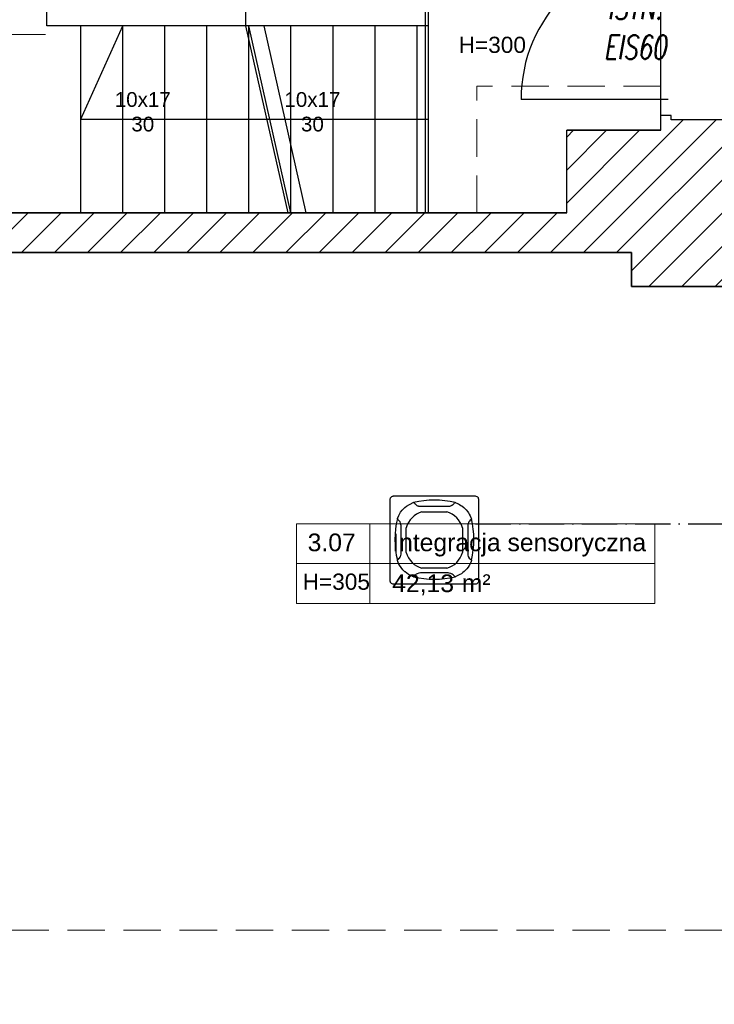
# Model space of a CAD drawing. Header units: millimetres. Extents: x 24385 to 79107, y -56478 to -23676.
# Tile 3 of 256: x 26934 to 27405, y -40138 to -39470. Entities that reach past the tile are written whole.
import ezdxf

# ---------------------------------------------------------------- set-up
doc = ezdxf.new("R2010")
doc.units = ezdxf.units.MM
doc.header["$LTSCALE"] = 2
for name, pattern in [('ACAD_ISO10W100', [18, 12, -3, 0, -3]), ('DASHED', [19.05, 12.7, -6.35]), ('HIDDENX2', [19.05, 12.7, -6.35])]:
    doc.linetypes.add(name, pattern=pattern)
for name, color, linetype, lineweight in [('0_OPIS', 7, 'Continuous', 13), ('3DPLAN_A_TABELKA POMIESZCZEŃ', 7, 'Continuous', 0), ('3DPLAN_A_WYSOKOŚCI ZMIANA', 144, 'HIDDENX2', 5), ('A_TXT', 7, 'Continuous', 0), ('A_WYM_KOT', 161, 'Continuous', 0), ('Opisy', 7, 'Continuous', 13)]:
    doc.layers.add(name, color=color, linetype=linetype, lineweight=lineweight)
for name, color, linetype in [('3DPLAN_A_KRESKOWANIE 1', 253, 'Continuous'), ('3DPLAN_A_OPIS', 8, 'Continuous'), ('3DPLAN_A_POMIESZCZENIE NUMER', 100, 'Continuous'), ('3DPLAN_K_NOŚNA', 7, 'Continuous'), ('A_POMIESZCZENIE OPIS', 100, 'Continuous'), ('A_SCHODY', 6, 'Continuous'), ('IS_freon_urządzenia', 3, 'DASHED')]:
    doc.layers.add(name, color=color, linetype=linetype)
doc.layers.add('3DPLAN_A_OBWIEDNIA', color=6, linetype='Continuous', plot=False)
doc.layers.add('kanalizacja pod stropem skropliny', color=7, linetype='Continuous', lineweight=30, true_color=0x60bb04)
doc.styles.add('ARIAL', font='arial.ttf')
doc.styles.add('J-ROMANS', font='ROMANS.SHX', dxfattribs={"width": 0.7, "oblique": 10})
pattern_1 = [(45, (29206.918, -39107.05), (-11.22532, 11.22532), [])]

# ---------------------------------------------------------------- blocks, each defined once
blk = doc.blocks.new('zw$2C56')
at = {"layer": 'IS_freon_urządzenia', "linetype": 'Continuous'}
for points in [[(-320.9, 376.4), (383.4, 376.4), (389.1, 375.7), (395.9, 373.3), (402.9, 368.2), (407.4, 362.4), (409.8, 356.8), (411.1, 348.4), (411.1, -355.9), (410.3, -362.5), (408.2, -368.2), (402.9, -375.4), (396.1, -380.5), (391.6, -382.3), (387.8, -383.2), (383.7, -383.6), (-321.7, -383.6), (-327.5, -382.8), (-332.2, -381.2), (-337, -378.5), (-340.7, -375.4), (-343.6, -372), (-346.1, -367.9), (-347.6, -364), (-348.5, -359.8), (-348.8, -357.6), (-348.9, 348.4), (-348.5, 352.9), (-347.6, 356.7), (-345.8, 361.1), (-341.9, 366.8), (-338.7, 369.9), (-334.9, 372.6), (-329.1, 375.1), (-325.1, 376), (-320.9, 376.4)], [(-151.6, 319.3), (-149.7, 319.7), (-148.1, 319.8), (-146.5, 319.5), (-145, 318.9), (-143.6, 318), (-142.5, 316.9), (-138.3, 311.3), (-136.6, 309.3), (-135.1, 307.6), (-129.1, 302.1), (-123.5, 297.9), (-119.4, 295.5), (-113.2, 292.4), (-108.5, 290.6), (-106, 290), (-100.9, 288.8), (-97.4, 288.2), (-95.7, 288), (-93.9, 287.8), (-92.2, 287.7), (-90.4, 287.6), (-89.1, 287.6), (151.4, 287.5), (156.7, 287.8), (161.1, 288.3), (165.3, 289.1), (169.5, 290.2), (174.5, 292), (178.6, 293.7), (182.3, 295.9), (185.4, 297.4), (187.7, 298.9), (189.1, 299.9), (197, 306.8), (202.1, 312.7), (205.8, 317.5), (207.7, 318.9), (210, 319.7), (211.6, 319.8), (213.3, 319.5), (216, 318.5), (238.1, 308.4), (248.3, 303.2), (260.8, 295.7), (267.5, 291.5), (285.6, 277.3), (292.1, 271.5), (299.8, 264.1), (306, 257.3), (320.4, 239.3), (326.3, 230.7), (332.4, 220.5), (340.7, 204.5), (346.6, 191), (349.5, 185), (350.8, 180.6), (350.2, 177.5), (349.5, 176), (347.8, 174), (341, 168.9), (333.1, 160.8), (328, 153.7), (324.5, 146.5), (321.3, 138.5), (319.2, 129.1), (318.6, 122.1), (318.6, -118.4), (320, -132.7), (323.4, -143.9), (332, -158.8), (345.1, -171.4), (349.9, -176), (350.8, -179.9), (350.1, -183.1), (347.8, -187.6), (344.7, -195.5), (331.8, -221.4), (321.2, -237.4), (310.5, -251.3), (289.1, -273.5), (276.8, -283.8), (264.2, -293.4), (249.4, -301.4), (217, -317.3), (212.5, -319), (210, -319), (207, -317.8), (204.7, -315.5), (201.6, -311.3), (192.5, -301.9), (185.6, -296.8), (174.5, -291.3), (160.2, -287.5), (150.5, -286.7), (-89.3, -286.9), (-102.6, -288.4), (-115.8, -293), (-124.9, -298.2), (-133, -304.9), (-137.2, -309.3), (-143.6, -317.3), (-148.1, -319.1), (-156.6, -316.1), (-163.9, -312.6), (-172.5, -309.1), (-190.6, -299.8), (-206.2, -289.6), (-221.6, -276.5), (-222.2, -277.2), (-240.5, -259.6), (-255.8, -241.1), (-269.2, -220.2), (-276.8, -206.2), (-284.4, -189), (-287.6, -182.3), (-287.9, -178.3), (-286.8, -175.3), (-283.1, -172), (-275.1, -165.3), (-275.1, -158.2), (-268.3, -158.2), (-263.5, -150), (-260.2, -142.8), (-257.8, -135.3), (-256.1, -124.9), (-255.6, -81.8), (-255.8, -19.6), (-255.9, 123), (-259.3, 141.1), (-264.8, 153), (-274.4, 165.4), (-285, 174), (-287.9, 179), (-287.4, 183.5), (-276, 208.5), (-260.8, 235.7), (-245.6, 254.6), (-223.9, 276.5), (-207.6, 289.4), (-151.8, 319.2)], [(-75.4, 238.9), (138.2, 238.9)], [(-211.2, -111), (-211.2, 103.2)], [(274, 103.2), (274, -111)], [(138.2, -246.7), (-75.4, -246.7)]]:
    blk.add_lwpolyline(points, dxfattribs=at)
for centre, radius, start, end in [((31.9, -425.5), 766.4, 76.49589, 103.52058), ((457.5, 2.1), 766.4, 166.47925, 193.50393), ((-19.4, 47), 199.9, 106.26109, 163.66923), ((82.2, 47), 199.9, 16.33077, 73.73892), ((-394.1, 1.3), 766.4, 346.49589, 13.52058), ((-19.4, -54.8), 199.9, 196.33077, 253.73891), ((82.2, -54.8), 199.9, 286.26108, 343.66923), ((31.1, 426.1), 766.4, 256.47925, 283.50393)]:
    blk.add_arc(centre, radius, start, end, dxfattribs=at)
blk = doc.blocks.new('G$CDB1AC55F')
at = {"layer": 'IS_freon_urządzenia', "xscale": 0.07876787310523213, "yscale": 0.07876787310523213, "zscale": 0.07876787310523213}
blk.add_blockref('zw$2C56', (27.48, 30.22), dxfattribs=at)
blk = doc.blocks.new('tabelka dla tp')
at = {"layer": '3DPLAN_A_TABELKA POMIESZCZEŃ'}
for p, q in [((49.7, 54), (49.7, 0)), ((0, 27), (243.13, 27))]:
    blk.add_line(p, q, dxfattribs=at)
blk.add_lwpolyline([(0, 54), (243.13, 54), (243.13, 0), (0, 0)], close=True, dxfattribs=at)
at = {"layer": '3DPLAN_A_POMIESZCZENIE NUMER', "color": 7, "style": 'ARIAL'}
blk.add_attdef('NUMER', (2.23, 35.39), '', height=12, dxfattribs=at)
at = {"layer": 'A_POMIESZCZENIE OPIS', "insert": (112.2, 19.75), "char_height": 12, "width": 36.4122, "attachment_point": 1, "style": 'ARIAL'}
blk.add_mtext('{\\C7;m²}', dxfattribs=at)
at = {"layer": 'A_POMIESZCZENIE OPIS', "color": 7, "style": 'ARIAL'}
for tag, p in [('NAZWA', (51.73, 35.39)), ('POWIERZCHNIA', (51.06, 7.24))]:
    blk.add_attdef(tag, p, '', height=12, dxfattribs=at)
blk = doc.blocks.new('III pietrooosoo')
at = {"layer": '3DPLAN_A_KRESKOWANIE 1'}
h = blk.add_hatch(dxfattribs=at)
h.set_pattern_fill('ANSI31', color=256, scale=5, style=0)
h.set_pattern_definition(pattern_1)
h.paths.add_polyline_path([(26781.49, -39163.58), (26781.49, -38938.58), (26746.49, -38938.58), (26746.49, -39163.58)])
h.paths.add_polyline_path([(26746.49, -39423.63), (26776.05, -39423.63), (26776.05, -39388.27), (26746.49, -39388.27)])
h.paths.add_polyline_path([(26746.49, -38938.58), (26781.49, -38938.58), (26781.49, -39163.58), (26746.49, -39163.58)])
h.paths.add_polyline_path([(27368.97, -39343.08), (27368.97, -39410.08), (27375.97, -39410.08), (27375.97, -39403.08), (27410.97, -39403.08), (27410.97, -39383.75), (27409.39, -39383.75), (27410, -39383.99, -0.310329), (27410.42, -39384.6), (27410.42, -39387.03, -0.216272), (27410.19, -39387.52), (27409.53, -39388.03, -0.076898), (27409.35, -39388.12, 0.840818), (27409.47, -39388.8), (27410.15, -39388.8), (27410.15, -39388.95), (27409.47, -39388.95, -0.840818), (27409.3, -39387.98, 0.076898), (27409.44, -39387.91), (27410.1, -39387.4, 0.216272), (27410.27, -39387.03), (27410.27, -39384.6, 0.310329), (27409.95, -39384.13), (27408.97, -39383.75), (27408.97, -39315.95), (27410.97, -39315.95), (27410.97, -39109.08), (27396.97, -39109.08), (27396.97, -39304.08), (27326.97, -39304.08), (27326.97, -39321.08), (26829.97, -39321.08), (26829.97, -39251.08), (26809.49, -39251.08), (26809.49, -39321.08), (26781.49, -39321.08), (26781.49, -39387.08), (26810.97, -39387.08), (26810.97, -39343.08)])
h.paths.add_polyline_path([(28444.97, -38740.08), (28444.97, -38698.58), (28212, -38698.58), (28212, -38637.58), (28198.97, -38637.58), (28198.97, -38740.08)])
h.paths.add_polyline_path([(28624.46, -38658.58), (28601.97, -38658.58), (28601.97, -38698.58), (28559.97, -38698.58), (28559.97, -38740.08), (28624.46, -38740.08)])
h.paths.add_polyline_path([(28627.97, -38870.19), (28674.81, -38870.19), (28674.81, -38878.08), (28689.97, -38878.08), (28689.97, -38734.08), (28772.97, -38734.08), (28772.97, -38698.58), (28726.97, -38698.58), (28726.97, -38658.58), (28624.46, -38658.58), (28624.46, -38740.08), (28627.97, -38740.08)])
h.paths.add_polyline_path([(28674.81, -38878.08), (28674.81, -38870.19), (28627.97, -38870.19), (28627.97, -38897.19), (28648.97, -38897.19), (28648.97, -38878.08)])
h.paths.add_polyline_path([(28627.97, -38897.19), (28627.97, -38924.19), (28648.97, -38924.19), (28648.97, -38897.19)])
h.paths.add_polyline_path([(28648.97, -38924.19), (28627.97, -38924.19), (28627.97, -39029.08), (28204.97, -39029.08), (28204.97, -39046.08), (28245.97, -39046.08), (28245.97, -39098.08), (28618.97, -39098.08), (28618.97, -39148.34), (28648.97, -39148.34)])
h.paths.add_polyline_path([(28769.97, -39380.08), (28769.97, -39352.58), (28654.97, -39352.58), (28654.97, -39295.58), (28648.97, -39295.58), (28648.97, -39268.08), (28618.97, -39268.08), (28618.97, -39305.08), (28602.97, -39305.08), (28602.97, -39390.58), (28908.97, -39390.58), (28908.97, -39380.08)])
h.paths.add_polyline_path([(29254.97, -39636.08), (29254.97, -39479.08), (29253.97, -39456.08), (29253.97, -39299.08), (29205.97, -39299.08), (29205.97, -39365.08), (29137.97, -39365.08), (29137.97, -39390.58), (29242.97, -39390.58), (29242.97, -39525.58), (29129.97, -39525.58), (29129.97, -39588.58), (28896.97, -39588.58), (28896.97, -39613.08), (29204.97, -39613.08), (29204.97, -39636.08)])
h.paths.add_polyline_path([(28675.97, -39613.08), (28675.97, -39693.93), (28641.97, -39693.93), (28641.97, -39636.08), (28614.97, -39636.08), (28614.97, -39598.08), (28602.97, -39598.08), (28602.97, -39526.58), (28766.97, -39526.58), (28766.97, -39613.08)])
h.paths.add_polyline_path([(28575.62, -39665.5), (28722.88, -39665.5), (28722.88, -39699.91), (28575.62, -39699.91)], flags=9)
h.paths.add_polyline_path([(28641.97, -39693.93), (28641.97, -39906.08), (28675.97, -39906.08), (28675.97, -39693.93)])
h.paths.add_polyline_path([(29060.97, -38734.08), (29060.97, -38698.58), (28887.97, -38698.58), (28887.97, -38734.08)])
h.paths.add_polyline_path([(29348.97, -38734.08), (29348.97, -38698.58), (29324.97, -38698.58), (29324.97, -38658.58), (29199.97, -38658.58), (29199.97, -38698.58), (29175.97, -38698.58), (29175.97, -38734.08)])
h.paths.add_polyline_path([(29636.97, -38698.58), (29463.97, -38698.58), (29463.97, -38734.08), (29636.97, -38734.08)])
h.paths.add_polyline_path([(29924.97, -38734.08), (29924.97, -38698.58), (29901.97, -38698.58), (29901.97, -38658.58), (29776.97, -38658.58), (29776.97, -38698.58), (29751.97, -38698.58), (29751.97, -38734.08)])
h.paths.add_polyline_path([(30039.97, -38734.08), (30234.97, -38734.08), (30234.97, -38698.58), (30039.97, -38698.58)])
h.paths.add_polyline_path([(30524.97, -38734.08), (30524.97, -38698.58), (30502.97, -38698.58), (30502.97, -38658.58), (30377.97, -38658.58), (30377.97, -38698.58), (30349.97, -38698.58), (30349.97, -38734.08)])
h.paths.add_polyline_path([(30834.97, -38734.08), (30834.97, -38698.58), (30641.97, -38698.58), (30641.97, -38734.08)])
h.paths.add_polyline_path([(31048.97, -38768.58), (31550.97, -38768.58), (31550.97, -38841.08), (31594.97, -38841.08), (31594.97, -38734.08), (31625.97, -38734.08), (31625.97, -38698.58), (31098.97, -38698.58), (31098.97, -38658.58), (30973.97, -38658.58), (30973.97, -38698.58), (30948.97, -38698.58), (30948.97, -38734.08), (31048.97, -38734.08)])
h.paths.add_polyline_path([(31550.97, -39073.08), (31594.97, -39073.08), (31594.97, -39018.08), (31550.97, -39018.08)])
h.paths.add_polyline_path([(31550.97, -39378.08), (31594.97, -39378.08), (31594.97, -39250.08), (31550.97, -39250.08)])
h.paths.add_polyline_path([(31594.97, -39684.08), (31594.97, -39554.08), (31550.97, -39554.08), (31550.97, -39684.08)])
h.paths.add_polyline_path([(31594.97, -39915.08), (31594.97, -39860.08), (31550.97, -39860.08), (31550.97, -39915.08)])
h.paths.add_polyline_path([(31550.97, -40194.08), (30944.97, -40194.08), (30944.97, -40267.58), (30973.97, -40267.58), (30973.97, -40307.58), (31098.97, -40307.58), (31098.97, -40267.58), (31625.97, -40267.58), (31625.97, -40194.08), (31594.97, -40194.08), (31594.97, -40092.08), (31550.97, -40092.08), (31550.97, -40194.08)], is_closed=False)
h.paths.add_polyline_path([(30637.97, -40267.58), (30830.97, -40267.58), (30830.97, -40194.08), (30637.97, -40194.08)])
h.paths.add_polyline_path([(30345.97, -40194.08), (30345.97, -40267.58), (30369.97, -40267.58), (30369.97, -40307.58), (30494.97, -40307.58), (30494.97, -40267.58), (30520.97, -40267.58), (30520.97, -40194.08)])
h.paths.add_polyline_path([(30035.97, -40267.58), (30230.97, -40267.58), (30230.97, -40194.08), (30035.97, -40194.08)])
h.paths.add_polyline_path([(29775.97, -40161.08), (29762.97, -40161.08), (29762.97, -40198.08), (29741.97, -40198.08), (29741.97, -40267.58), (29768.97, -40267.58), (29768.97, -40307.58), (29893.97, -40307.58), (29893.97, -40267.58), (29920.97, -40267.58), (29920.97, -40194.08), (29775.97, -40194.08)])
h.paths.add_polyline_path([(29431.97, -40198.08), (29431.97, -40267.58), (29626.97, -40267.58), (29626.97, -40198.08)])
h.paths.add_polyline_path([(29140.97, -40198.08), (29140.97, -40267.58), (29161.97, -40267.58), (29161.97, -40307.58), (29286.97, -40307.58), (29286.97, -40267.58), (29316.97, -40267.58), (29316.97, -40198.08)])
h.paths.add_polyline_path([(28831.97, -40198.08), (28831.97, -40267.58), (29025.97, -40267.58), (29025.97, -40198.08)])
h.paths.add_polyline_path([(28541.97, -40267.58), (28570.97, -40267.58), (28570.97, -40307.58), (28695.97, -40307.58), (28695.97, -40267.58), (28716.97, -40267.58), (28716.97, -40198.08), (28597.43, -40198.08), (28597.12, -40198.34, -2.544085), (28595.08, -40198.08), (28541.97, -40198.08)])
h.paths.add_polyline_path([(28229.97, -40267.58), (28426.97, -40267.58), (28426.97, -40198.08), (28229.97, -40198.08)])
h.paths.add_polyline_path([(28026.62, -40155.72), (28026.62, -40307.58), (28070.97, -40307.58), (28070.97, -40267.58), (28114.97, -40267.58), (28114.97, -40198.08), (28037.97, -40198.08), (28037.97, -40155.72)])
h.paths.add_polyline_path([(28026.62, -40155.72), (27981.97, -40155.72), (27981.97, -40201.08), (27901.97, -40201.08), (27901.97, -40267.58), (27945.97, -40267.58), (27945.97, -40307.58), (28026.62, -40307.58)])
h.paths.add_polyline_path([(27916.97, -39798.79), (27920.06, -39798.79), (27920.06, -39852.79), (27916.97, -39852.79), (27916.97, -39912.08), (27981.97, -39912.08), (27981.97, -40155.72), (28026.62, -40155.72), (28026.62, -39747.08), (27916.97, -39747.08)])
h.paths.add_polyline_path([(28037.97, -39913.08), (28091.97, -39913.08), (28091.97, -39758.08), (28037.97, -39758.08), (28037.97, -39747.08), (28026.62, -39747.08), (28026.62, -40155.72), (28037.97, -40155.72)])
h.paths.add_polyline_path([(27950.97, -39566.08), (27950.97, -39590.08), (27956.97, -39590.08), (27956.97, -39657.08), (28026.62, -39657.08), (28026.62, -39566.08)])
h.paths.add_polyline_path([(28161.97, -39588.08), (28044.97, -39588.08), (28044.97, -39598.08), (28161.97, -39598.08)])
h.paths.add_polyline_path([(27590.97, -40201.08), (27590.97, -40267.58), (27726.97, -40267.58), (27726.97, -40201.08)])
h.paths.add_polyline_path([(26781.49, -40201.08), (26781.49, -40267.58), (27231.97, -40267.58), (27231.97, -40307.58), (27356.97, -40307.58), (27356.97, -40267.58), (27415.97, -40267.58), (27415.97, -40201.08)])
h.paths.add_polyline_path([(26809.49, -40155.72), (26809.49, -40201.08), (26864.97, -40201.08), (26864.97, -40155.72)])
h.paths.add_polyline_path([(26809.49, -40088.08), (26809.49, -40155.72), (26864.97, -40155.72), (26864.97, -40088.08)])
h.paths.add_polyline_path([(26809.49, -40085.08), (26809.49, -40088.08), (26864.97, -40088.08), (26864.97, -40085.08)])
h.paths.add_polyline_path([(26809.49, -39863.08), (26809.49, -39910.08), (26864.97, -39910.08), (26864.97, -39863.08)])
h.paths.add_polyline_path([(27408.97, -39315.57), (27408.97, -39313.41), (27410.97, -39313.49), (27409.05, -39313.49), (27409.05, -39315.49), (27410.97, -39315.57)], flags=16)
h.paths.add_polyline_path([(28819.95, -39558.91), (28843.99, -39558.91), (28843.99, -39578.91), (28819.95, -39578.91)], flags=24)
h.paths.add_polyline_path([(28614.3, -39470.41), (28614.3, -39446.75), (28634.3, -39446.75), (28634.3, -39470.41)], flags=24)
h.paths.add_polyline_path([(28699.15, -39459.32), (28892.58, -39459.32), (28892.58, -39432.32), (28699.15, -39432.32)])
h.paths.add_polyline_path([(28699.15, -39486.32), (28892.58, -39486.32), (28892.58, -39459.32), (28699.15, -39459.32)])
h.paths.add_polyline_path([(28699.15, -39432.32), (28892.58, -39432.32), (28892.58, -39486.32), (28699.15, -39486.32)])
h.paths.add_polyline_path([(31282.92, -38730.77), (31332.19, -38730.77), (31332.19, -38753), (31282.92, -38753)], flags=24)
h.paths.add_polyline_path([(31048.16, -38730.77), (31088.89, -38730.77), (31088.89, -38753), (31048.16, -38753)], flags=24)
h.paths.add_polyline_path([(31265.16, -38739.9, 1), (31262.75, -38738.09, 1)], flags=16)
h.paths.add_polyline_path([(28712.1, -39463.64), (28749.15, -39463.64), (28749.15, -39484.06), (28712.1, -39484.06)], flags=8)
h.paths.add_polyline_path([(28712.64, -39435.93), (28779.46, -39435.93), (28779.46, -39457.46), (28712.64, -39457.46)], flags=8)
h.paths.add_polyline_path([(28654.68, -39435.89), (28689.53, -39435.89), (28689.53, -39454.15), (28654.68, -39454.15)], flags=8)
h.paths.add_polyline_path([(28758.66, -39460.57), (28782.82, -39460.57), (28782.82, -39484.57), (28758.66, -39484.57)], flags=8)
h.paths.add_polyline_path([(28699.15, -39460.89), (28699.15, -39483.13), (28699.62, -39483.13), (28699.62, -39460.89)], flags=8)
h = blk.add_hatch(dxfattribs=at)
h.set_pattern_fill('ANSI31', color=256, scale=5, style=0)
h.set_pattern_definition(pattern_1)
h.paths.add_polyline_path([(27304.97, -39545.08), (27304.97, -39601.08), (26810.97, -39601.08), (26810.97, -39562.08), (26781.49, -39562.08), (26781.49, -39628.08), (26809.49, -39628.08), (26809.49, -39688.08), (26864.97, -39688.08), (26864.97, -39628.08), (27348.97, -39628.08), (27348.97, -39651.08), (27439.97, -39651.08), (27439.97, -39590.08), (27447.97, -39590.08), (27447.97, -39538.08), (27375.97, -39538.08), (27375.97, -39535.08), (27368.97, -39535.08), (27368.97, -39545.08), (27304.97, -39545.08)], is_closed=False)
at = {"layer": '3DPLAN_A_OBWIEDNIA'}
for points in [[(27115.77, -39601.08), (27087.21, -39474.08), (27087.21, -39464.08), (27208.97, -39464.08), (27208.97, -39601.08), (27304.97, -39601.08), (27304.97, -39545.08), (27368.97, -39545.08), (27368.97, -39343.08), (26810.97, -39343.08), (26810.97, -39601.08), (27304.97, -39601.08)], [(26864.97, -40155.72), (27981.97, -40155.72), (27981.97, -39912.08), (27916.97, -39912.08), (27916.97, -39747.08), (27981.97, -39747.08), (27981.97, -39657.08), (27956.97, -39657.08), (27956.97, -39590.08), (27439.97, -39590.08), (27439.97, -39651.08), (27348.97, -39651.08), (27348.97, -39628.08), (26864.97, -39628.08), (26864.97, -40088.08)]]:
    blk.add_lwpolyline(points, dxfattribs=at)
at = {"layer": '3DPLAN_A_WYSOKOŚCI ZMIANA'}
for p, q in [((27368.97, -39515.08), (27243.97, -39515.08)), ((27243.97, -39601.08), (27243.97, -39515.08)), ((27981.97, -40088.08), (26864.97, -40088.08))]:
    blk.add_line(p, q, dxfattribs=at)
at = {"layer": '3DPLAN_K_NOŚNA'}
for p, q in [((27368.97, -39545.08), (27368.97, -39535.08)), ((27375.97, -39535.08), (27368.97, -39535.08)), ((27368.97, -39538.08), (27368.97, -39535.08)), ((27375.97, -39538.08), (27375.97, -39535.08)), ((27447.97, -39538.08), (27375.97, -39538.08)), ((27368.97, -39545.08), (27304.97, -39545.08)), ((27304.97, -39601.08), (27304.97, -39545.08)), ((27304.97, -39601.08), (26810.97, -39601.08)), ((26864.97, -39628.08), (27348.97, -39628.08)), ((27348.97, -39628.08), (27348.97, -39651.08)), ((27348.97, -39651.08), (27439.97, -39651.08))]:
    blk.add_line(p, q, dxfattribs=at)
at = {"layer": 'A_SCHODY'}
for p, q in [((27210.97, -39435.08), (27210.97, -39601.08)), ((26951.97, -39474.08), (26951.97, -39464.08)), ((27210.97, -39474.08), (26951.97, -39474.08)), ((26974.97, -39537.58), (27003.53, -39474.08)), ((26974.97, -39601.08), (26974.97, -39474.08)), ((27003.53, -39601.08), (27003.53, -39474.08)), ((27032.09, -39601.08), (27032.09, -39474.08)), ((27060.65, -39601.08), (27060.65, -39474.08)), ((27117.77, -39601.08), (27089.21, -39474.08)), ((27089.21, -39601.08), (27089.21, -39474.08)), ((27128.02, -39601.08), (27099.46, -39474.08)), ((27117.77, -39601.08), (27117.77, -39474.08)), ((27146.33, -39601.08), (27146.33, -39474.08)), ((27174.89, -39601.08), (27174.89, -39474.08)), ((27203.45, -39601.08), (27203.45, -39474.08)), ((26974.97, -39537.58), (27210.97, -39537.58))]:
    blk.add_line(p, q, dxfattribs=at)
at = {"layer": 'A_TXT', "color": 1, "lineweight": 30}
blk.add_line((27373.94, -39524.14), (27273.94, -39524.14), dxfattribs=at)
blk.add_arc((27373.94, -39524.14), 100, 90, 180, dxfattribs=at)
at = {"layer": 'A_WYM_KOT'}
blk.add_line((26951.18, -39480.06), (26876.4, -39480.06), dxfattribs=at)
at = {"layer": '3DPLAN_A_TABELKA POMIESZCZEŃ', "ltscale": 0.5}
ref = blk.add_blockref('tabelka dla tp', (27121.56, -39866.15), dxfattribs=at)
ref.add_attrib('NUMER', '3.07', (27129.08, -39830.77), dxfattribs={"layer": '3DPLAN_A_POMIESZCZENIE NUMER', "color": 0, "height": 12, "style": 'ARIAL'})
ref.add_attrib('NAZWA', 'Integracja sensoryczna', (27186.51, -39830.77), dxfattribs={"layer": 'A_POMIESZCZENIE OPIS', "color": 0, "height": 12, "style": 'ARIAL'})
ref.add_attrib('POWIERZCHNIA', '42,13', (27186.51, -39858.52), dxfattribs={"layer": 'A_POMIESZCZENIE OPIS', "color": 0, "height": 12, "style": 'ARIAL'})
at = {"layer": '3DPLAN_A_OPIS', "color": 1, "lineweight": 30, "style": 'ARIAL'}
blk.add_attdef('31,21M2', (31149.87, -39031.42), '', height=12, dxfattribs=at)
at = {"layer": '3DPLAN_A_TABELKA POMIESZCZEŃ', "color": 7, "ltscale": 0.5, "char_height": 11, "width": 59.2068, "attachment_point": 1, "style": 'ARIAL'}
for s, insert in [('H=300', (27231.6, -39481.57)), ('H=305', (27125.68, -39845.94))]:
    blk.add_mtext(s, dxfattribs=dict(at, insert=insert))
at = {"layer": '3DPLAN_A_TABELKA POMIESZCZEŃ', "ltscale": 0.5, "style": 'ARIAL'}
blk.add_attdef('REJESTRACJA', (28148.53, -39789.87), '', height=12, dxfattribs=at)
at = {"layer": 'A_TXT', "color": 1, "lineweight": 30, "insert": (27351.3, -39475.16), "char_height": 16.2, "width": 31.0131, "attachment_point": 5, "style": 'J-ROMANS'}
blk.add_mtext('ISTN.\\PEIS60', dxfattribs=at)
at = {"layer": 'Opisy', "ltscale": 0.5, "char_height": 10, "width": 74.3914, "attachment_point": 5, "style": 'ARIAL'}
for insert in [(27017.13, -39532.58), (27132.31, -39532.58)]:
    blk.add_mtext('\\pxqc;10x17\\P30', dxfattribs=dict(at, insert=insert))

msp = doc.modelspace()

# ---------------------------------------------------------------- linework, layer by layer
at = {"layer": 'kanalizacja pod stropem skropliny', "color": 70, "linetype": 'ACAD_ISO10W100', "true_color": 0x7cf700}
msp.add_lwpolyline([(27243.12, -39812.15), (27608.48, -39812.15), (27608.48, -39793)], dxfattribs=at)

# ---------------------------------------------------------------- block references
at = {"layer": '0_OPIS'}
msp.add_blockref('III pietrooosoo', (0, 0), dxfattribs=at)
at = {"layer": 'IS_freon_urządzenia'}
msp.add_blockref('G$CDB1AC55F', (27185.17, -39853.15), dxfattribs=at)

doc.saveas('drawing.dxf')
